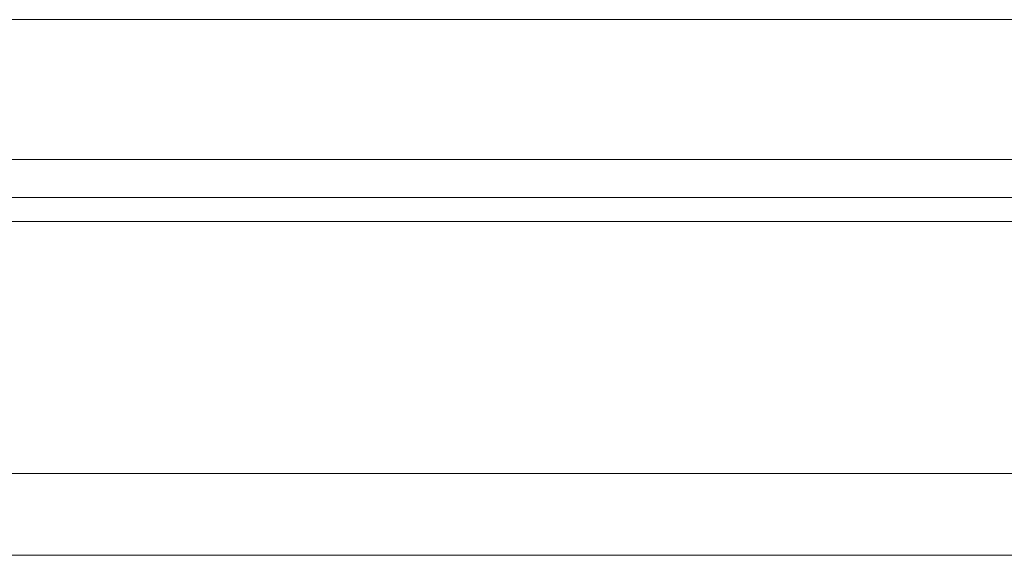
# Model space of a CAD drawing. Header units: millimetres. Extents: x 40 to 336, y 365 to 480.
# Tile 23 of 54: x 263 to 277, y 386 to 394. Entities that reach past the tile are written whole.
import ezdxf

# ---------------------------------------------------------------- set-up
doc = ezdxf.new("R2010")
doc.units = ezdxf.units.MM
doc.layers.add('OUT', color=3, linetype='Continuous')

msp = doc.modelspace()

# ---------------------------------------------------------------- linework, layer by layer
at = {"layer": 'OUT', "color": 0, "linetype": 'Continuous', "lineweight": 15}
for p, q in [((290.102, 394.217), (250.623, 394.217)), ((299.863, 392.167), (240.863, 392.167)), ((335.263, 391.613), (208.838, 391.613)), ((335.263, 391.26), (208.784, 391.26)), ((335.263, 387.567), (207.661, 387.567)), ((335.263, 386.367), (162.863, 386.367))]:
    msp.add_line(p, q, dxfattribs=at)

doc.saveas('drawing.dxf')
